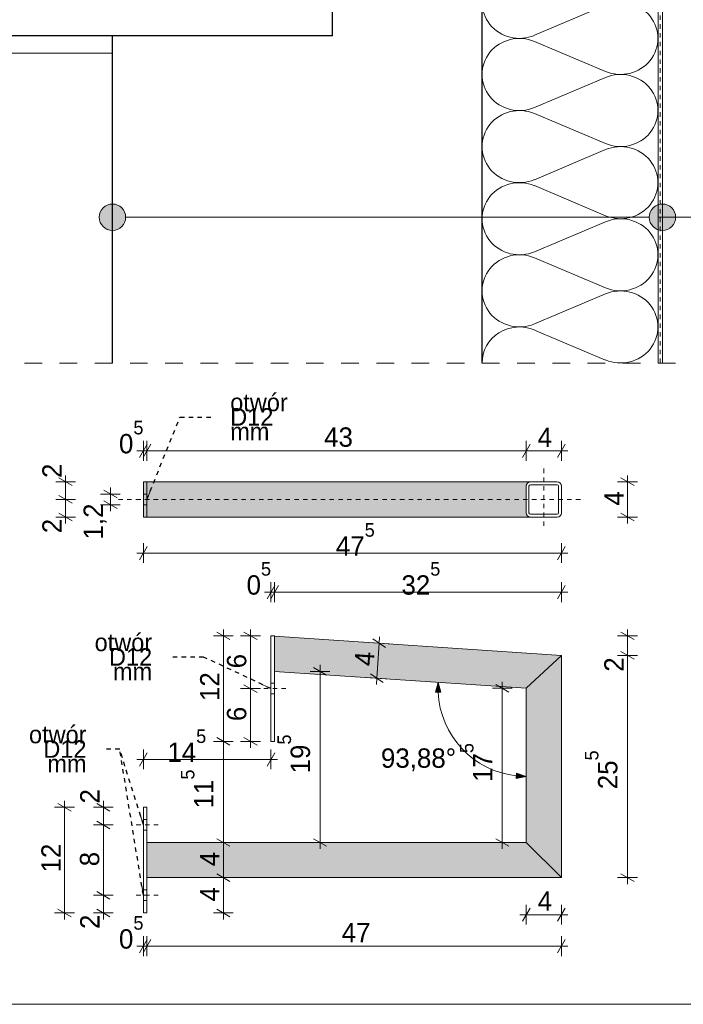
# Model space of a CAD drawing. Extents: x -97824 to -92567, y 98623 to 107276.
# Tile 3 of 31: x -95142 to -94388, y 104381 to 105500. Entities that reach past the tile are written whole.
import ezdxf

# ---------------------------------------------------------------- set-up
doc = ezdxf.new("R2010")
doc.units = 0
doc.header["$MEASUREMENT"] = 0
doc.linetypes.add('Hidden Line', pattern=[10, 5, -5])
doc.linetypes.add('Przerywana', pattern=[40, 20, -20])
for name, color, linetype, lineweight in [('0_Nr_Pióra__21', 7, 'Continuous', 13), ('0_Nr_Pióra__5', 7, 'Continuous', 13), ('A-Opisy_Nr_Pióra__21', 7, 'Continuous', 13), ('Arch opisy_Nr_Pióra__21', 7, 'Continuous', 13), ('ARCH TABELA_Nr_Pióra__21', 7, 'Continuous', 13), ('Arch wykończenie_Nr_Pióra__21', 7, 'Continuous', 13), ('Arch wymiary_Nr_Pióra__21', 7, 'Continuous', 13), ('INWENT.ŚCIANY_Nr_Pióra__1', 7, 'Continuous', 25), ('INWENT.ŚCIANY_Nr_Pióra__21', 7, 'Continuous', 13), ('Istniejące stropy_Nr_Pióra__1', 7, 'Continuous', 25), ('Istniejące stropy_Nr_Pióra__5', 7, 'Continuous', 13)]:
    doc.layers.add(name, color=color, linetype=linetype, lineweight=lineweight)
for name, color, linetype in [('Arch ocieplenie', 7, 'Continuous'), ('Arch opisy', 7, 'Continuous'), ('Arch wymiary', 7, 'Continuous')]:
    doc.layers.add(name, color=color, linetype=linetype)
doc.layers.add('Arch ocieplenie_Nr_Pióra__25', color=7, linetype='Continuous', lineweight=15, true_color=0x40a5ff)
doc.layers.add('arch wypelnienia_Nr_Pióra__29', color=7, linetype='Continuous', lineweight=35, true_color=0x3dad99)
doc.styles.add('GENERATED_STYLE_1', font='txt')
doc.styles.add('GENERATED_STYLE_2', font='txt')
doc.styles.add('GENERATED_STYLE_3', font='txt')
doc.styles.add('GENERATED_STYLE_4', font='txt')
doc.dimstyles.new('GENERATED_STYLE__10', dxfattribs={"dimtxt": 22, "dimasz": 11.014493, "dimexe": 0.18, "dimexo": 40, "dimgap": 0.09, "dimtad": 1, "dimtih": 1, "dimtoh": 1, "dimdec": 0, "dimzin": 0, "dimdsep": 46, "dimtxsty": 'GENERATED_STYLE_3', "dimblk": 'ARROWHEAD_5', "dimblk1": 'ARROWHEAD_5', "dimblk2": 'ARROWHEAD_5', "dimcen": 0.09, "dimclrd": 7, "dimclre": 7, "dimclrt": 7, "dimazin": 0, "dimtfac": 1, "dimtdec": 4, "dimtmove": 0, "dimatfit": 3, "dimfxl": 0, "dimtolj": 1, "dimtzin": 0, "dimarcsym": 0})
doc.dimstyles.new('GENERATED_STYLE__13', dxfattribs={"dimtxt": 0.18, "dimasz": 10.944, "dimexe": 0.18, "dimexo": 0.0625, "dimgap": 0.09, "dimtad": 0, "dimtih": 1, "dimtoh": 1, "dimdec": 4, "dimzin": 0, "dimdsep": 46, "dimcen": 0.09, "dimadec": 0, "dimazin": 0, "dimtfac": 1, "dimtdec": 4, "dimtmove": 0, "dimatfit": 3, "dimldrblk": 'ARROWHEAD_5', "dimfxl": 0, "dimtolj": 1, "dimtzin": 0, "dimarcsym": 0})
doc.dimstyles.new('GENERATED_STYLE__2', dxfattribs={"dimtxt": 22, "dimasz": 11.4, "dimexe": 0.18, "dimexo": 0, "dimgap": 0.09, "dimtad": 1, "dimtih": 1, "dimtoh": 1, "dimdec": 0, "dimlfac": 0.1, "dimzin": 0, "dimdsep": 46, "dimtxsty": 'GENERATED_STYLE_1', "dimblk": 'ARROWHEAD_2', "dimblk1": 'ARROWHEAD_2', "dimblk2": 'ARROWHEAD_2', "dimcen": 0.09, "dimclrd": 7, "dimclre": 7, "dimclrt": 7, "dimazin": 0, "dimtfac": 1, "dimtdec": 4, "dimtmove": 0, "dimatfit": 3, "dimfxl": 0, "dimtolj": 1, "dimtzin": 0, "dimarcsym": 0})
doc.dimstyles.new('GENERATED_STYLE__6', dxfattribs={"dimtxt": 22, "dimasz": 11.4, "dimexe": 0.18, "dimexo": 0, "dimgap": 0.09, "dimtad": 1, "dimdec": 0, "dimlfac": 0.1, "dimzin": 0, "dimdsep": 46, "dimtxsty": 'GENERATED_STYLE_1', "dimblk": 'ARROWHEAD_2', "dimblk1": 'ARROWHEAD_2', "dimblk2": 'ARROWHEAD_2', "dimcen": 0.09, "dimclrd": 7, "dimclre": 7, "dimclrt": 7, "dimazin": 0, "dimtfac": 1, "dimtdec": 4, "dimtmove": 0, "dimatfit": 3, "dimfxl": 0, "dimtolj": 1, "dimtzin": 0, "dimarcsym": 0})
doc.dimstyles.new('GENERATED_STYLE__7', dxfattribs={"dimtxt": 22, "dimasz": 11.4, "dimexe": 0.18, "dimexo": 0, "dimgap": 0.09, "dimtad": 1, "dimtih": 1, "dimtoh": 1, "dimdec": 0, "dimlfac": 0.1, "dimzin": 0, "dimdsep": 46, "dimtxsty": 'GENERATED_STYLE_1', "dimblk": 'ARROWHEAD_2', "dimblk1": 'ARROWHEAD_2', "dimblk2": 'ARROWHEAD_2', "dimcen": 0.09, "dimclrd": 7, "dimclre": 7, "dimclrt": 7, "dimazin": 0, "dimtfac": 1, "dimtdec": 4, "dimtmove": 2, "dimatfit": 3, "dimfxl": 0, "dimtolj": 1, "dimtzin": 0, "dimarcsym": 0})

# ---------------------------------------------------------------- blocks, each defined once
blk = doc.blocks.new('Izolacja cieplna 14_3', base_point=(-94616.8, 105109.9))
at = {"layer": 'Arch ocieplenie_Nr_Pióra__25', "linetype": 'Continuous'}
for p, q in [((-94557.2, 105974.5), (-94476.4, 106008.6)), ((-94476.4, 105933.5), (-94557.2, 105967.6)), ((-94557.2, 105892.5), (-94476.4, 105926.6)), ((-94476.4, 105851.4), (-94557.2, 105885.6)), ((-94557.2, 105810.4), (-94476.4, 105844.6)), ((-94476.4, 105769.4), (-94557.2, 105803.6)), ((-94557.2, 105728.4), (-94476.4, 105762.5)), ((-94476.4, 105687.4), (-94557.2, 105721.5)), ((-94557.2, 105646.4), (-94476.4, 105680.5)), ((-94476.4, 105605.4), (-94557.2, 105639.5)), ((-94557.2, 105564.4), (-94476.4, 105598.5)), ((-94476.4, 105523.4), (-94557.2, 105557.5)), ((-94557.2, 105482.4), (-94476.4, 105516.5)), ((-94476.4, 105441.4), (-94557.2, 105475.5)), ((-94557.2, 105400.4), (-94476.4, 105434.5)), ((-94476.4, 105359.4), (-94557.2, 105393.5)), ((-94557.2, 105318.3), (-94476.4, 105352.5)), ((-94476.4, 105277.3), (-94557.2, 105311.5)), ((-94557.2, 105236.3), (-94476.4, 105270.4)), ((-94476.4, 105195.3), (-94557.2, 105229.4)), ((-94557.2, 105154.3), (-94476.4, 105188.4)), ((-94476.4, 105113.3), (-94557.2, 105147.4))]:
    blk.add_line(p, q, dxfattribs=at)
for centre, start_param, end_param in [((-94459.4, 105971), 1.158003, 5.125183), ((-94574.3, 106012), 0, 1.983589), ((-94574.3, 105930), 4.299595, 8.266774), ((-94459.4, 105889), 1.158003, 5.125183), ((-94574.3, 105848), 4.299595, 8.266774), ((-94459.4, 105807), 1.158003, 5.125183), ((-94574.3, 105766), 4.299595, 8.266774), ((-94459.4, 105725), 1.158003, 5.125183), ((-94574.3, 105684), 4.299595, 8.266774), ((-94459.4, 105643), 1.158003, 5.125183), ((-94574.3, 105602), 4.299595, 8.266774), ((-94459.4, 105560.9), 1.158003, 5.125183), ((-94574.3, 105519.9), 4.299595, 8.266774), ((-94459.4, 105478.9), 1.158003, 5.125183), ((-94574.3, 105437.9), 4.299595, 8.266774), ((-94459.4, 105396.9), 1.158003, 5.125183), ((-94574.3, 105355.9), 4.299595, 8.266774), ((-94459.4, 105314.9), 1.158003, 5.125183), ((-94574.3, 105273.9), 4.299595, 8.266774), ((-94459.4, 105232.9), 1.158003, 5.125183), ((-94574.3, 105191.9), 4.299595, 8.266774), ((-94459.4, 105150.9), 1.158003, 5.125183), ((-94574.3, 105109.9), 4.299596, 6.283185)]:
    blk.add_ellipse(centre, major_axis=(-42.5, 0), ratio=0.964081, start_param=start_param, end_param=end_param, dxfattribs=at)
blk = doc.blocks.new('Linia_3', base_point=(-95036.8, 105275.6))
at = {"layer": 'Arch opisy_Nr_Pióra__21', "linetype": 'Continuous'}
for points in [[(-95021.8, 105275.6), (-95023, 105281.4), (-95026.2, 105286.2), (-95031.1, 105289.5), (-95036.8, 105290.6), (-95042.6, 105289.5), (-95047.5, 105286.2), (-95050.7, 105281.4), (-95051.8, 105275.6), (-95050.7, 105269.9), (-95047.5, 105265), (-95042.6, 105261.8), (-95036.8, 105260.6), (-95031.1, 105261.8), (-95026.2, 105265), (-95023, 105269.9)], [(-94396.8, 105275.6), (-94398, 105281.4), (-94401.2, 105286.2), (-94406.1, 105289.5), (-94411.8, 105290.6), (-94417.6, 105289.5), (-94422.5, 105286.2), (-94425.7, 105281.4), (-94426.8, 105275.6), (-94425.7, 105269.9), (-94422.5, 105265), (-94417.6, 105261.8), (-94411.8, 105260.6), (-94406.1, 105261.8), (-94401.2, 105265), (-94398, 105269.9)]]:
    blk.add_hatch(color=256, dxfattribs=at).paths.add_polyline_path(points, flags=0)
blk.add_line((-95021.8, 105275.6), (-94426.8, 105275.6), dxfattribs=at)
for centre in [(-95036.8, 105275.6), (-94411.8, 105275.6)]:
    blk.add_circle(centre, 15, dxfattribs=at)
blk = doc.blocks.new('Linia_4', base_point=(-94416.8, 105275.6))
at = {"layer": 'Arch opisy_Nr_Pióra__21', "linetype": 'Continuous'}
blk.add_line((-94416.8, 105275.6), (-94166.6, 105275.6), dxfattribs=at)
blk.add_circle((-94116.6, 105275.6), 50, dxfattribs=at)
blk = doc.blocks.new('*D75')
at = {"layer": 'Arch wymiary_Nr_Pióra__21', "linetype": 'Continuous'}
for p, q in [((-95006, 104439.5), (-94997.3, 104454.5)), ((-94993.3, 104454.5), (-95002, 104439.5)), ((-95001.7, 104435.7), (-95001.7, 104458.2)), ((-94997.7, 104435.7), (-94997.7, 104458.2)), ((-95009, 104447), (-95001.7, 104447)), ((-95001.7, 104447), (-94997.7, 104447))]:
    blk.add_line(p, q, dxfattribs=at)
at = {"layer": 'Arch wymiary_Nr_Pióra__21', "char_height": 22, "attachment_point": 7}
for s, insert, style in [('{0\\A1{\\H0.7x;\\S5^  ;}}', (-95029.4, 104443.9), 'GENERATED_STYLE_2'), ('{47}', (-94776.3, 104451.4), 'GENERATED_STYLE_1')]:
    blk.add_mtext(s, dxfattribs=dict(at, insert=insert, style=style))
blk = doc.blocks.new('ARROWHEAD_2')
at = {"color": 0, "linetype": 'Continuous', "lineweight": 0}
for p, q in [((0, 0), (-1, 0)), ((-0.378, -0.655), (0.378, 0.655))]:
    blk.add_line(p, q, dxfattribs=at)
blk = doc.blocks.new('*D76')
at = {"layer": 'Arch wymiary_Nr_Pióra__21', "linetype": 'Continuous'}
for p, q in [((-95006, 104439.5), (-94997.3, 104454.5)), ((-94993.3, 104454.5), (-95002, 104439.5)), ((-94997.7, 104435.7), (-94997.7, 104458.2)), ((-94531, 104439.5), (-94522.3, 104454.5)), ((-94526.7, 104435.7), (-94526.7, 104458.2)), ((-94997.7, 104447), (-94526.7, 104447)), ((-94526.7, 104447), (-94519.3, 104447))]:
    blk.add_line(p, q, dxfattribs=at)
at = {"layer": 'Arch wymiary_Nr_Pióra__21', "char_height": 22, "attachment_point": 7}
for s, insert, style in [('{0\\A1{\\H0.7x;\\S5^  ;}}', (-95029.4, 104443.9), 'GENERATED_STYLE_2'), ('{47}', (-94776.3, 104451.4), 'GENERATED_STYLE_1')]:
    blk.add_mtext(s, dxfattribs=dict(at, insert=insert, style=style))
blk = doc.blocks.new('*D77')
at = {"layer": 'Arch wymiary_Nr_Pióra__21', "linetype": 'Continuous'}
for p, q in [((-95001.7, 104998.8), (-95001.7, 105021.3)), ((-94997.7, 104998.8), (-94997.7, 105021.3)), ((-95009, 105010), (-95001.7, 105010)), ((-95006, 105002.5), (-94997.3, 105017.5)), ((-94993.3, 105017.5), (-95002, 105002.5)), ((-95001.7, 105010), (-94997.7, 105010))]:
    blk.add_line(p, q, dxfattribs=at)
at = {"layer": 'Arch wymiary_Nr_Pióra__21', "char_height": 22, "attachment_point": 7}
for s, insert, style in [('{0\\A1{\\H0.7x;\\S5^  ;}}', (-95029.4, 105006.9), 'GENERATED_STYLE_2'), ('{43}', (-94796.3, 105014.4), 'GENERATED_STYLE_1'), ('{4}', (-94553.7, 105014.4), 'GENERATED_STYLE_1')]:
    blk.add_mtext(s, dxfattribs=dict(at, insert=insert, style=style))
blk = doc.blocks.new('*D78')
at = {"layer": 'Arch wymiary_Nr_Pióra__21', "linetype": 'Continuous'}
for p, q in [((-94997.7, 104998.8), (-94997.7, 105021.3)), ((-94566.7, 104998.8), (-94566.7, 105021.3)), ((-95006, 105002.5), (-94997.3, 105017.5)), ((-94993.3, 105017.5), (-95002, 105002.5)), ((-94997.7, 105010), (-94566.7, 105010)), ((-94562.3, 105017.5), (-94571, 105002.5))]:
    blk.add_line(p, q, dxfattribs=at)
at = {"layer": 'Arch wymiary_Nr_Pióra__21', "char_height": 22, "attachment_point": 7}
for s, insert, style in [('{0\\A1{\\H0.7x;\\S5^  ;}}', (-95029.4, 105006.9), 'GENERATED_STYLE_2'), ('{43}', (-94796.3, 105014.4), 'GENERATED_STYLE_1'), ('{4}', (-94553.7, 105014.4), 'GENERATED_STYLE_1')]:
    blk.add_mtext(s, dxfattribs=dict(at, insert=insert, style=style))
blk = doc.blocks.new('*D79')
at = {"layer": 'Arch wymiary_Nr_Pióra__21', "linetype": 'Continuous'}
for p, q in [((-94566.7, 104998.8), (-94566.7, 105021.3)), ((-94526.7, 104998.8), (-94526.7, 105021.3)), ((-94562.3, 105017.5), (-94571, 105002.5)), ((-94566.7, 105010), (-94526.7, 105010)), ((-94531, 105002.5), (-94522.3, 105017.5)), ((-94526.7, 105010), (-94519.3, 105010))]:
    blk.add_line(p, q, dxfattribs=at)
at = {"layer": 'Arch wymiary_Nr_Pióra__21', "char_height": 22, "attachment_point": 7}
for s, insert, style in [('{0\\A1{\\H0.7x;\\S5^  ;}}', (-95029.4, 105006.9), 'GENERATED_STYLE_2'), ('{43}', (-94796.3, 105014.4), 'GENERATED_STYLE_1'), ('{4}', (-94553.7, 105014.4), 'GENERATED_STYLE_1')]:
    blk.add_mtext(s, dxfattribs=dict(at, insert=insert, style=style))
blk = doc.blocks.new('*D80')
at = {"layer": 'Arch wymiary_Nr_Pióra__21', "linetype": 'Continuous'}
for p, q in [((-94440.3, 104974.8), (-94462.8, 104974.8)), ((-94444, 104970.5), (-94459, 104979.2)), ((-94451.5, 104974.8), (-94451.5, 104982.2)), ((-94451.5, 104934.8), (-94451.5, 104974.8)), ((-94440.3, 104934.8), (-94462.8, 104934.8)), ((-94459, 104939.2), (-94444, 104930.5)), ((-94451.5, 104927.5), (-94451.5, 104934.8))]:
    blk.add_line(p, q, dxfattribs=at)
at = {"layer": 'Arch wymiary_Nr_Pióra__21', "insert": (-94455.9, 104947.8), "char_height": 22, "attachment_point": 7, "rotation": 90, "style": 'GENERATED_STYLE_1'}
blk.add_mtext('{4}', dxfattribs=at)
blk = doc.blocks.new('*D81')
at = {"layer": 'Arch wymiary_Nr_Pióra__21', "linetype": 'Continuous'}
for p, q in [((-94440.3, 104777.5), (-94462.8, 104777.5)), ((-94459, 104781.8), (-94444, 104773.1)), ((-94451.5, 104524.9), (-94451.5, 104777.5)), ((-94459, 104529.2), (-94444, 104520.5)), ((-94440.3, 104524.9), (-94462.8, 104524.9)), ((-94451.5, 104517.5), (-94451.5, 104524.9))]:
    blk.add_line(p, q, dxfattribs=at)
at = {"layer": 'Arch wymiary_Nr_Pióra__21', "char_height": 22, "attachment_point": 7, "rotation": 90}
for s, insert, style in [('{2}', (-94455.9, 104759), 'GENERATED_STYLE_1'), ('{25\\A1{\\H0.7x;\\S5^  ;}}', (-94462.7, 104625.4), 'GENERATED_STYLE_2')]:
    blk.add_mtext(s, dxfattribs=dict(at, insert=insert, style=style))
blk = doc.blocks.new('*D82')
at = {"layer": 'Arch wymiary_Nr_Pióra__21', "linetype": 'Continuous'}
for p, q in [((-94451.5, 104799.8), (-94451.5, 104807.1)), ((-94440.3, 104799.8), (-94462.8, 104799.8)), ((-94444, 104795.5), (-94459, 104804.1)), ((-94451.5, 104777.5), (-94451.5, 104799.8)), ((-94440.3, 104777.5), (-94462.8, 104777.5)), ((-94459, 104781.8), (-94444, 104773.1))]:
    blk.add_line(p, q, dxfattribs=at)
at = {"layer": 'Arch wymiary_Nr_Pióra__21', "char_height": 22, "attachment_point": 7, "rotation": 90}
for s, insert, style in [('{2}', (-94455.9, 104759), 'GENERATED_STYLE_1'), ('{25\\A1{\\H0.7x;\\S5^  ;}}', (-94462.7, 104625.4), 'GENERATED_STYLE_2')]:
    blk.add_mtext(s, dxfattribs=dict(at, insert=insert, style=style))
blk = doc.blocks.new('*D83')
at = {"layer": 'Arch wymiary_Nr_Pióra__21', "linetype": 'Continuous'}
for p, q in [((-94918.3, 104529.2), (-94903.3, 104520.5)), ((-94899.6, 104524.9), (-94922.1, 104524.9)), ((-94910.8, 104484.9), (-94910.8, 104524.9)), ((-94899.6, 104484.9), (-94922.1, 104484.9)), ((-94918.3, 104489.2), (-94903.3, 104480.5)), ((-94910.8, 104477.5), (-94910.8, 104484.9))]:
    blk.add_line(p, q, dxfattribs=at)
at = {"layer": 'Arch wymiary_Nr_Pióra__21', "char_height": 22, "attachment_point": 7, "rotation": 90}
for s, insert, style in [('{12}', (-94915.2, 104725.7), 'GENERATED_STYLE_1'), ('{11\\A1{\\H0.7x;\\S5^  ;}}', (-94922.1, 104603.6), 'GENERATED_STYLE_2'), ('{4}', (-94915.2, 104537.8), 'GENERATED_STYLE_1'), ('{4}', (-94915.2, 104497.8), 'GENERATED_STYLE_1')]:
    blk.add_mtext(s, dxfattribs=dict(at, insert=insert, style=style))
blk = doc.blocks.new('*D84')
at = {"layer": 'Arch wymiary_Nr_Pióra__21', "linetype": 'Continuous'}
for p, q in [((-94899.6, 104564.9), (-94922.1, 104564.9)), ((-94918.3, 104569.2), (-94903.3, 104560.5)), ((-94910.8, 104524.9), (-94910.8, 104564.9)), ((-94918.3, 104529.2), (-94903.3, 104520.5)), ((-94899.6, 104524.9), (-94922.1, 104524.9))]:
    blk.add_line(p, q, dxfattribs=at)
at = {"layer": 'Arch wymiary_Nr_Pióra__21', "char_height": 22, "attachment_point": 7, "rotation": 90}
for s, insert, style in [('{12}', (-94915.2, 104725.7), 'GENERATED_STYLE_1'), ('{11\\A1{\\H0.7x;\\S5^  ;}}', (-94922.1, 104603.6), 'GENERATED_STYLE_2'), ('{4}', (-94915.2, 104537.8), 'GENERATED_STYLE_1'), ('{4}', (-94915.2, 104497.8), 'GENERATED_STYLE_1')]:
    blk.add_mtext(s, dxfattribs=dict(at, insert=insert, style=style))
blk = doc.blocks.new('*D85')
at = {"layer": 'Arch wymiary_Nr_Pióra__21', "linetype": 'Continuous'}
for p, q in [((-94918.3, 104684.1), (-94903.3, 104675.5)), ((-94899.6, 104679.8), (-94922.1, 104679.8)), ((-94910.8, 104564.9), (-94910.8, 104679.8)), ((-94899.6, 104564.9), (-94922.1, 104564.9)), ((-94918.3, 104569.2), (-94903.3, 104560.5))]:
    blk.add_line(p, q, dxfattribs=at)
at = {"layer": 'Arch wymiary_Nr_Pióra__21', "char_height": 22, "attachment_point": 7, "rotation": 90}
for s, insert, style in [('{12}', (-94915.2, 104725.7), 'GENERATED_STYLE_1'), ('{11\\A1{\\H0.7x;\\S5^  ;}}', (-94922.1, 104603.6), 'GENERATED_STYLE_2'), ('{4}', (-94915.2, 104537.8), 'GENERATED_STYLE_1'), ('{4}', (-94915.2, 104497.8), 'GENERATED_STYLE_1')]:
    blk.add_mtext(s, dxfattribs=dict(at, insert=insert, style=style))
blk = doc.blocks.new('*D86')
at = {"layer": 'Arch wymiary_Nr_Pióra__21', "linetype": 'Continuous'}
for p, q in [((-94910.8, 104799.8), (-94910.8, 104807.1)), ((-94899.6, 104799.8), (-94922.1, 104799.8)), ((-94903.3, 104795.5), (-94918.3, 104804.1)), ((-94910.8, 104679.8), (-94910.8, 104799.8)), ((-94918.3, 104684.1), (-94903.3, 104675.5)), ((-94899.6, 104679.8), (-94922.1, 104679.8))]:
    blk.add_line(p, q, dxfattribs=at)
at = {"layer": 'Arch wymiary_Nr_Pióra__21', "char_height": 22, "attachment_point": 7, "rotation": 90}
for s, insert, style in [('{12}', (-94915.2, 104725.7), 'GENERATED_STYLE_1'), ('{11\\A1{\\H0.7x;\\S5^  ;}}', (-94922.1, 104603.6), 'GENERATED_STYLE_2'), ('{4}', (-94915.2, 104537.8), 'GENERATED_STYLE_1'), ('{4}', (-94915.2, 104497.8), 'GENERATED_STYLE_1')]:
    blk.add_mtext(s, dxfattribs=dict(at, insert=insert, style=style))
blk = doc.blocks.new('*D87')
at = {"layer": 'Arch wymiary_Nr_Pióra__21', "linetype": 'Continuous'}
for p, q in [((-94997.3, 104666.8), (-95006, 104651.8)), ((-95001.7, 104648.1), (-95001.7, 104670.6)), ((-94861, 104651.8), (-94852.3, 104666.8)), ((-94856.7, 104648.1), (-94856.7, 104670.6)), ((-95009, 104659.3), (-95001.7, 104659.3)), ((-95001.7, 104659.3), (-94856.7, 104659.3)), ((-94856.7, 104659.3), (-94849.3, 104659.3))]:
    blk.add_line(p, q, dxfattribs=at)
at = {"layer": 'Arch wymiary_Nr_Pióra__21', "insert": (-94974.4, 104656.4), "char_height": 22, "attachment_point": 7, "style": 'GENERATED_STYLE_2'}
blk.add_mtext('{14\\A1{\\H0.7x;\\S5^  ;}}', dxfattribs=at)
blk = doc.blocks.new('*D88')
at = {"layer": 'Arch wymiary_Nr_Pióra__21', "linetype": 'Continuous'}
for p, q in [((-95080, 104604.9), (-95102.5, 104604.9)), ((-95083.7, 104600.5), (-95098.7, 104609.2)), ((-95091.2, 104604.9), (-95091.2, 104612.2)), ((-95091.2, 104484.9), (-95091.2, 104604.9)), ((-95080, 104484.9), (-95102.5, 104484.9)), ((-95098.7, 104489.2), (-95083.7, 104480.5)), ((-95091.2, 104477.5), (-95091.2, 104484.9))]:
    blk.add_line(p, q, dxfattribs=at)
at = {"layer": 'Arch wymiary_Nr_Pióra__21', "insert": (-95095.6, 104530.8), "char_height": 22, "attachment_point": 7, "rotation": 90, "style": 'GENERATED_STYLE_1'}
blk.add_mtext('{12}', dxfattribs=at)
blk = doc.blocks.new('*D89')
at = {"layer": 'Arch wymiary_Nr_Pióra__21', "linetype": 'Continuous'}
for p, q in [((-95035.9, 104504.9), (-95058.4, 104504.9)), ((-95054.6, 104509.2), (-95039.6, 104500.5)), ((-95047.1, 104484.9), (-95047.1, 104504.9)), ((-95035.9, 104484.9), (-95058.4, 104484.9)), ((-95054.6, 104489.2), (-95039.6, 104480.5)), ((-95047.1, 104477.5), (-95047.1, 104484.9))]:
    blk.add_line(p, q, dxfattribs=at)
at = {"layer": 'Arch wymiary_Nr_Pióra__21', "char_height": 22, "attachment_point": 7, "rotation": 90, "style": 'GENERATED_STYLE_1'}
for s, insert in [('{2}', (-95051.5, 104609.2)), ('{8}', (-95051.5, 104537.8)), ('{2}', (-95051.5, 104466.5))]:
    blk.add_mtext(s, dxfattribs=dict(at, insert=insert))
blk = doc.blocks.new('*D90')
at = {"layer": 'Arch wymiary_Nr_Pióra__21', "linetype": 'Continuous'}
for p, q in [((-95035.9, 104584.9), (-95058.4, 104584.9)), ((-95054.6, 104589.2), (-95039.6, 104580.5)), ((-95047.1, 104504.9), (-95047.1, 104584.9)), ((-95035.9, 104504.9), (-95058.4, 104504.9)), ((-95054.6, 104509.2), (-95039.6, 104500.5))]:
    blk.add_line(p, q, dxfattribs=at)
at = {"layer": 'Arch wymiary_Nr_Pióra__21', "char_height": 22, "attachment_point": 7, "rotation": 90, "style": 'GENERATED_STYLE_1'}
for s, insert in [('{2}', (-95051.5, 104609.2)), ('{8}', (-95051.5, 104537.8)), ('{2}', (-95051.5, 104466.5))]:
    blk.add_mtext(s, dxfattribs=dict(at, insert=insert))
blk = doc.blocks.new('*D91')
at = {"layer": 'Arch wymiary_Nr_Pióra__21', "linetype": 'Continuous'}
for p, q in [((-95035.9, 104604.9), (-95058.4, 104604.9)), ((-95039.6, 104600.5), (-95054.6, 104609.2)), ((-95047.1, 104604.9), (-95047.1, 104612.2)), ((-95047.1, 104584.9), (-95047.1, 104604.9)), ((-95035.9, 104584.9), (-95058.4, 104584.9)), ((-95054.6, 104589.2), (-95039.6, 104580.5))]:
    blk.add_line(p, q, dxfattribs=at)
at = {"layer": 'Arch wymiary_Nr_Pióra__21', "char_height": 22, "attachment_point": 7, "rotation": 90, "style": 'GENERATED_STYLE_1'}
for s, insert in [('{2}', (-95051.5, 104609.2)), ('{8}', (-95051.5, 104537.8)), ('{2}', (-95051.5, 104466.5))]:
    blk.add_mtext(s, dxfattribs=dict(at, insert=insert))
blk = doc.blocks.new('*D92')
at = {"layer": 'Arch wymiary_Nr_Pióra__21', "linetype": 'Continuous'}
for p, q in [((-94868.7, 104739.8), (-94891.2, 104739.8)), ((-94887.5, 104744.1), (-94872.5, 104735.5)), ((-94880, 104679.8), (-94880, 104739.8)), ((-94887.5, 104684.1), (-94872.5, 104675.5)), ((-94868.7, 104679.8), (-94891.2, 104679.8)), ((-94880, 104672.5), (-94880, 104679.8))]:
    blk.add_line(p, q, dxfattribs=at)
at = {"layer": 'Arch wymiary_Nr_Pióra__21', "char_height": 22, "attachment_point": 7, "rotation": 90, "style": 'GENERATED_STYLE_1'}
for insert in [(-94884.4, 104762.8), (-94884.4, 104702.8)]:
    blk.add_mtext('{6}', dxfattribs=dict(at, insert=insert))
blk = doc.blocks.new('*D93')
at = {"layer": 'Arch wymiary_Nr_Pióra__21', "linetype": 'Continuous'}
for p, q in [((-94880, 104799.8), (-94880, 104807.1)), ((-94868.7, 104799.8), (-94891.2, 104799.8)), ((-94872.5, 104795.5), (-94887.5, 104804.1)), ((-94880, 104739.8), (-94880, 104799.8)), ((-94868.7, 104739.8), (-94891.2, 104739.8)), ((-94887.5, 104744.1), (-94872.5, 104735.5))]:
    blk.add_line(p, q, dxfattribs=at)
at = {"layer": 'Arch wymiary_Nr_Pióra__21', "char_height": 22, "attachment_point": 7, "rotation": 90, "style": 'GENERATED_STYLE_1'}
for insert in [(-94884.4, 104762.8), (-94884.4, 104702.8)]:
    blk.add_mtext('{6}', dxfattribs=dict(at, insert=insert))
blk = doc.blocks.new('*D94')
at = {"layer": 'Arch wymiary_Nr_Pióra__21', "linetype": 'Continuous'}
for p, q in [((-94582.5, 104740.1), (-94605, 104740.1)), ((-94586.3, 104735.7), (-94601.3, 104744.4)), ((-94593.8, 104740.1), (-94593.8, 104747.4)), ((-94593.8, 104564.9), (-94593.8, 104740.1)), ((-94582.5, 104564.9), (-94605, 104564.9)), ((-94601.3, 104569.2), (-94586.3, 104560.5)), ((-94593.8, 104557.5), (-94593.8, 104564.9))]:
    blk.add_line(p, q, dxfattribs=at)
at = {"layer": 'Arch wymiary_Nr_Pióra__21', "insert": (-94605, 104633.7), "char_height": 22, "attachment_point": 7, "rotation": 90, "style": 'GENERATED_STYLE_2'}
blk.add_mtext('{17\\A1{\\H0.7x;\\S5^  ;}}', dxfattribs=at)
blk = doc.blocks.new('*D95')
at = {"layer": 'Arch wymiary_Nr_Pióra__21', "linetype": 'Continuous'}
for p, q in [((-94793.4, 104755.1), (-94808.4, 104763.8)), ((-94800.9, 104759.4), (-94800.9, 104766.8)), ((-94789.6, 104759.4), (-94812.1, 104759.4)), ((-94800.9, 104564.9), (-94800.9, 104759.4)), ((-94789.6, 104564.9), (-94812.1, 104564.9)), ((-94808.4, 104569.2), (-94793.4, 104560.5)), ((-94800.9, 104557.5), (-94800.9, 104564.9))]:
    blk.add_line(p, q, dxfattribs=at)
at = {"layer": 'Arch wymiary_Nr_Pióra__21', "insert": (-94812, 104643.4), "char_height": 22, "attachment_point": 7, "rotation": 90, "style": 'GENERATED_STYLE_2'}
blk.add_mtext('{19\\A1{\\H0.7x;\\S5^  ;}}', dxfattribs=at)
blk = doc.blocks.new('*D96')
at = {"layer": 'Arch wymiary_Nr_Pióra__21', "linetype": 'Continuous'}
for p, q in [((-94566.7, 104471.6), (-94566.7, 104494.1)), ((-94526.7, 104471.6), (-94526.7, 104494.1)), ((-94574, 104482.8), (-94566.7, 104482.8)), ((-94562.3, 104490.3), (-94571, 104475.3)), ((-94566.7, 104482.8), (-94526.7, 104482.8)), ((-94531, 104475.3), (-94522.3, 104490.3)), ((-94526.7, 104482.8), (-94519.3, 104482.8))]:
    blk.add_line(p, q, dxfattribs=at)
at = {"layer": 'Arch wymiary_Nr_Pióra__21', "insert": (-94553.7, 104487.2), "char_height": 22, "attachment_point": 7, "style": 'GENERATED_STYLE_1'}
blk.add_mtext('{4}', dxfattribs=at)
blk = doc.blocks.new('*D97')
at = {"layer": 'Arch wymiary_Nr_Pióra__21', "linetype": 'Continuous'}
for p, q in [((-94726.5, 104786.7), (-94740.9, 104796.3)), ((-94733.7, 104791.5), (-94733.2, 104798.8)), ((-94722.5, 104790.7), (-94744.9, 104792.2)), ((-94736.4, 104751.6), (-94733.7, 104791.5)), ((-94725.2, 104750.8), (-94747.7, 104752.3)), ((-94743.6, 104756.4), (-94729.2, 104746.7)), ((-94736.9, 104744.3), (-94736.4, 104751.6))]:
    blk.add_line(p, q, dxfattribs=at)
at = {"layer": 'Arch wymiary_Nr_Pióra__21', "insert": (-94739.9, 104764.8), "char_height": 22, "attachment_point": 7, "rotation": 86.1246, "style": 'GENERATED_STYLE_1'}
blk.add_mtext('{4}', dxfattribs=at)
blk = doc.blocks.new('*D98')
at = {"layer": 'Arch wymiary_Nr_Pióra__21', "linetype": 'Continuous'}
for p, q in [((-94861, 104841.9), (-94852.3, 104856.9)), ((-94848.3, 104856.9), (-94857, 104841.9)), ((-94856.7, 104838.1), (-94856.7, 104860.6)), ((-94852.7, 104838.1), (-94852.7, 104860.6)), ((-94864, 104849.4), (-94856.7, 104849.4)), ((-94856.7, 104849.4), (-94852.7, 104849.4))]:
    blk.add_line(p, q, dxfattribs=at)
at = {"layer": 'Arch wymiary_Nr_Pióra__21', "char_height": 22, "attachment_point": 7, "style": 'GENERATED_STYLE_2'}
for s, insert in [('{0\\A1{\\H0.7x;\\S5^  ;}}', (-94884.4, 104846.3)), ('{32\\A1{\\H0.7x;\\S5^  ;}}', (-94708.4, 104846.3))]:
    blk.add_mtext(s, dxfattribs=dict(at, insert=insert))
blk = doc.blocks.new('*D99')
at = {"layer": 'Arch wymiary_Nr_Pióra__21', "linetype": 'Continuous'}
for p, q in [((-94861, 104841.9), (-94852.3, 104856.9)), ((-94848.3, 104856.9), (-94857, 104841.9)), ((-94852.7, 104838.1), (-94852.7, 104860.6)), ((-94531, 104841.9), (-94522.3, 104856.9)), ((-94526.7, 104838.1), (-94526.7, 104860.6)), ((-94852.7, 104849.4), (-94526.7, 104849.4)), ((-94526.7, 104849.4), (-94519.3, 104849.4))]:
    blk.add_line(p, q, dxfattribs=at)
at = {"layer": 'Arch wymiary_Nr_Pióra__21', "char_height": 22, "attachment_point": 7, "style": 'GENERATED_STYLE_2'}
for s, insert in [('{0\\A1{\\H0.7x;\\S5^  ;}}', (-94884.4, 104846.3)), ('{32\\A1{\\H0.7x;\\S5^  ;}}', (-94708.4, 104846.3))]:
    blk.add_mtext(s, dxfattribs=dict(at, insert=insert))
blk = doc.blocks.new('*D100')
at = {"layer": 'Arch wymiary_Nr_Pióra__21', "linetype": 'Continuous'}
for p, q in [((-94997.3, 104901.3), (-95006, 104886.3)), ((-95001.7, 104882.6), (-95001.7, 104905.1)), ((-94531, 104886.3), (-94522.3, 104901.3)), ((-94526.7, 104882.6), (-94526.7, 104905.1)), ((-95009, 104893.8), (-95001.7, 104893.8)), ((-95001.7, 104893.8), (-94526.7, 104893.8)), ((-94526.7, 104893.8), (-94519.3, 104893.8))]:
    blk.add_line(p, q, dxfattribs=at)
at = {"layer": 'Arch wymiary_Nr_Pióra__21', "insert": (-94782.9, 104890.9), "char_height": 22, "attachment_point": 7, "style": 'GENERATED_STYLE_2'}
blk.add_mtext('{47\\A1{\\H0.7x;\\S5^  ;}}', dxfattribs=at)
blk = doc.blocks.new('*D113')
at = {"layer": 'Arch wymiary_Nr_Pióra__21', "linetype": 'Continuous'}
for p, q in [((-95031.6, 104956.5), (-95046.6, 104965.2)), ((-95039.1, 104960.8), (-95039.1, 104968.2)), ((-95027.9, 104960.8), (-95050.4, 104960.8)), ((-95046.6, 104953.2), (-95031.6, 104944.5)), ((-95039.1, 104948.8), (-95039.1, 104960.8)), ((-95027.9, 104948.8), (-95050.4, 104948.8)), ((-95039.1, 104941.5), (-95039.1, 104948.8))]:
    blk.add_line(p, q, dxfattribs=at)
at = {"layer": 'Arch wymiary_Nr_Pióra__21', "insert": (-95043.5, 104909.3), "char_height": 22, "attachment_point": 7, "rotation": 90, "style": 'GENERATED_STYLE_1'}
blk.add_mtext('{1,2}', dxfattribs=at)
blk = doc.blocks.new('*D114')
at = {"layer": 'Arch wymiary_Nr_Pióra__21', "linetype": 'Continuous'}
for p, q in [((-95078.8, 104954.8), (-95101.3, 104954.8)), ((-95097.6, 104959.2), (-95082.6, 104950.5)), ((-95090.1, 104934.8), (-95090.1, 104954.8)), ((-95078.8, 104934.8), (-95101.3, 104934.8)), ((-95097.6, 104939.2), (-95082.6, 104930.5)), ((-95090.1, 104927.5), (-95090.1, 104934.8))]:
    blk.add_line(p, q, dxfattribs=at)
at = {"layer": 'Arch wymiary_Nr_Pióra__21', "char_height": 22, "attachment_point": 7, "rotation": 90, "style": 'GENERATED_STYLE_1'}
for insert in [(-95094.5, 104979.2), (-95094.5, 104916.4)]:
    blk.add_mtext('{2}', dxfattribs=dict(at, insert=insert))
blk = doc.blocks.new('*D115')
at = {"layer": 'Arch wymiary_Nr_Pióra__21', "linetype": 'Continuous'}
for p, q in [((-95078.8, 104974.8), (-95101.3, 104974.8)), ((-95082.6, 104970.5), (-95097.6, 104979.2)), ((-95090.1, 104974.8), (-95090.1, 104982.2)), ((-95090.1, 104954.8), (-95090.1, 104974.8)), ((-95078.8, 104954.8), (-95101.3, 104954.8)), ((-95097.6, 104959.2), (-95082.6, 104950.5))]:
    blk.add_line(p, q, dxfattribs=at)
at = {"layer": 'Arch wymiary_Nr_Pióra__21', "char_height": 22, "attachment_point": 7, "rotation": 90, "style": 'GENERATED_STYLE_1'}
for insert in [(-95094.5, 104979.2), (-95094.5, 104916.4)]:
    blk.add_mtext('{2}', dxfattribs=dict(at, insert=insert))
blk = doc.blocks.new('*D135')
at = {"layer": '0_Nr_Pióra__5', "linetype": 'Continuous'}
for points in [[(-94666.6, 104746.8), (-94663.7, 104735.6), (-94669.7, 104735.7)], [(-94566.7, 104640), (-94578, 104637.6), (-94577.7, 104643.6)]]:
    blk.add_hatch(color=256, dxfattribs=at).paths.add_polyline_path(points, flags=0)
for p, q in [((-94666.6, 104746.8), (-94669.7, 104735.7)), ((-94666.6, 104746.8), (-94663.7, 104735.6)), ((-94663.7, 104735.6), (-94669.7, 104735.7)), ((-94578, 104637.6), (-94577.7, 104643.6)), ((-94566.7, 104640), (-94578, 104637.6)), ((-94566.7, 104640), (-94577.7, 104643.6))]:
    blk.add_line(p, q, dxfattribs=at)
blk.add_arc((-94566.7, 104740.1), 100.1, 182.5352, 263.5894, dxfattribs=at)
at = {"layer": '0_Nr_Pióra__21', "insert": (-94731.7, 104645.7), "char_height": 22, "attachment_point": 7, "style": 'GENERATED_STYLE_3'}
blk.add_mtext('{93,88°}', dxfattribs=at)
blk = doc.blocks.new('ARROWHEAD_5')
at = {"color": 0, "linetype": 'Continuous', "lineweight": 0}
blk.add_line((0, 0), (-1, 0), dxfattribs=at)
blk.add_solid([(-1, 0.2679), (0, 0), (-1, -0.2679), (-1, 0.2679)], dxfattribs=at)

msp = doc.modelspace()

# ---------------------------------------------------------------- hatches: boundary and pattern name
at = {"layer": 'arch wypelnienia_Nr_Pióra__29', "linetype": 'Continuous', "lineweight": 0, "true_color": 0x0f2b26}
for points in [[(-95001.7, 104974.8), (-95001.7, 104934.8), (-94582.7, 104934.8), (-94561.9, 104934.8, -0.414214), (-94566.7, 104939.6), (-94566.7, 104954.8), (-94566.7, 104970, -0.414214), (-94561.9, 104974.8), (-94582.7, 104974.8)], [(-94526.7, 104777.5), (-94852.7, 104799.5), (-94852.7, 104759.4), (-94566.7, 104740.1)], [(-94526.7, 104777.5), (-94566.7, 104740.1), (-94566.7, 104564.9), (-94526.7, 104524.9)], [(-94997.7, 104564.9), (-94997.7, 104524.9), (-94526.7, 104524.9), (-94566.7, 104564.9)]]:
    msp.add_hatch(color=118, dxfattribs=at).paths.add_polyline_path(points, flags=0)

# ---------------------------------------------------------------- linework, layer by layer
at = {"layer": 'ARCH TABELA_Nr_Pióra__21', "linetype": 'Continuous'}
msp.add_line((-92566.8, 104380.9), (-96641.8, 104380.9), dxfattribs=at)
at = {"layer": 'Arch wykończenie_Nr_Pióra__21', "linetype": 'Continuous'}
for p, q in [((-94411.8, 105109.9), (-94411.8, 106047)), ((-94416.8, 105109.9), (-94416.8, 105947)), ((-95001.7, 104974.8), (-94997.7, 104974.8)), ((-95001.7, 104974.8), (-95001.7, 104934.8)), ((-94997.7, 104934.8), (-94997.7, 104974.8)), ((-94561.9, 104974.8), (-94997.7, 104974.8)), ((-94531.5, 104974.8), (-94561.9, 104974.8)), ((-94566.7, 104939.6), (-94566.7, 104970)), ((-94563.5, 104939.6), (-94563.5, 104970)), ((-94531.5, 104971.6), (-94561.9, 104971.6)), ((-94529.9, 104939.6), (-94529.9, 104970)), ((-94526.7, 104939.6), (-94526.7, 104970)), ((-95001.7, 104960.8), (-94997.7, 104960.8)), ((-95001.7, 104948.8), (-94997.7, 104948.8)), ((-95001.7, 104934.8), (-94997.7, 104934.8)), ((-94561.9, 104934.8), (-94997.7, 104934.8)), ((-94531.5, 104938), (-94561.9, 104938)), ((-94531.5, 104934.8), (-94561.9, 104934.8)), ((-94856.7, 104799.8), (-94852.7, 104799.8)), ((-94856.7, 104799.8), (-94856.7, 104679.8)), ((-94852.7, 104679.8), (-94852.7, 104799.8)), ((-94852.7, 104799.5), (-94526.7, 104777.5)), ((-94566.7, 104740.1), (-94526.7, 104777.5)), ((-94526.7, 104524.9), (-94526.7, 104777.5)), ((-94852.7, 104759.4), (-94566.7, 104740.1)), ((-94856.7, 104745.8), (-94852.7, 104745.8)), ((-94566.7, 104564.9), (-94566.7, 104740.1)), ((-94856.7, 104733.8), (-94852.7, 104733.8)), ((-94856.7, 104679.8), (-94852.7, 104679.8)), ((-95001.7, 104604.9), (-94997.7, 104604.9)), ((-95001.7, 104604.9), (-95001.7, 104484.9)), ((-94997.7, 104484.9), (-94997.7, 104604.9)), ((-95001.7, 104590.9), (-94997.7, 104590.9)), ((-95001.7, 104578.9), (-94997.7, 104578.9)), ((-94566.7, 104564.9), (-94997.7, 104564.9)), ((-94566.7, 104564.9), (-94526.7, 104524.9)), ((-94526.7, 104524.9), (-94997.7, 104524.9)), ((-95001.7, 104510.9), (-94997.7, 104510.9)), ((-95001.7, 104504.9), (-94997.7, 104504.9)), ((-95001.7, 104498.9), (-94997.7, 104498.9)), ((-95001.7, 104484.9), (-94997.7, 104484.9))]:
    msp.add_line(p, q, dxfattribs=at)
at = {"layer": 'Arch wykończenie_Nr_Pióra__21', "linetype": 'Hidden Line'}
for p, q in [((-94546.7, 104989.8), (-94546.7, 104919.8)), ((-94505.1, 104954.8), (-95033.9, 104954.8)), ((-94984.7, 104954.8), (-95014.7, 104954.8)), ((-94839.7, 104739.8), (-94869.7, 104739.8)), ((-94984.7, 104584.9), (-95014.7, 104584.9)), ((-94984.7, 104504.9), (-95014.7, 104504.9))]:
    msp.add_line(p, q, dxfattribs=at)
at = {"layer": 'Arch wykończenie_Nr_Pióra__21', "linetype": 'Continuous'}
for centre, radius, start, end in [((-94561.9, 104970), 4.8, 90, 180), ((-94531.5, 104970), 4.8, 0, 90), ((-94561.9, 104970), 1.6, 90, 180), ((-94531.5, 104970), 1.6, 0, 90), ((-94561.9, 104939.6), 4.8, 180, 270), ((-94561.9, 104939.6), 1.6, 180, 270), ((-94531.5, 104939.6), 1.6, 270, 0), ((-94531.5, 104939.6), 4.8, 270, 0)]:
    msp.add_arc(centre, radius, start, end, dxfattribs=at)
at = {"layer": 'INWENT.ŚCIANY_Nr_Pióra__1', "linetype": 'Continuous'}
for p, q in [((-94616.8, 105109.9), (-94616.8, 106032)), ((-95036.8, 105109.9), (-95036.8, 105482))]:
    msp.add_line(p, q, dxfattribs=at)
at = {"layer": 'INWENT.ŚCIANY_Nr_Pióra__21', "linetype": 'Hidden Line'}
msp.add_line((-94414.3, 105109.9), (-94414.3, 106047), dxfattribs=at)
at = {"layer": 'INWENT.ŚCIANY_Nr_Pióra__21', "linetype": 'Przerywana'}
msp.add_line((-94316.8, 105109.9), (-95149.4, 105109.9), dxfattribs=at)
at = {"layer": 'Istniejące stropy_Nr_Pióra__1', "linetype": 'Continuous'}
for q in [(-94786.8, 105722), (-96641.8, 105482)]:
    msp.add_line((-94786.8, 105482), q, dxfattribs=at)
at = {"layer": 'Istniejące stropy_Nr_Pióra__5', "linetype": 'Continuous'}
msp.add_line((-95036.8, 105462), (-96641.8, 105462), dxfattribs=at)

# ---------------------------------------------------------------- block references
at = {"layer": 'Arch ocieplenie', "color": 104, "linetype": 'Continuous', "lineweight": 20, "true_color": 0x029e21}
msp.add_blockref('Izolacja cieplna 14_3', (-94616.8, 105109.9), dxfattribs=at)
at = {"layer": 'Arch opisy', "linetype": 'Continuous'}
for name, p in [('Linia_4', (-94416.8, 105275.6)), ('Linia_3', (-95036.8, 105275.6))]:
    msp.add_blockref(name, p, dxfattribs=at)

# ---------------------------------------------------------------- texts
at = {"layer": 'A-Opisy_Nr_Pióra__21', "linetype": 'Continuous', "char_height": 20, "width": 87.153, "line_spacing_factor": 0.496466, "style": 'GENERATED_STYLE_4'}
for insert, attachment_point in [((-94903, 105048.6), 4), ((-94991.7, 104775.8), 6), ((-95066.3, 104671.1), 6), ((-95066.3, 104671.1), 6)]:
    msp.add_mtext('{otwór\\PD12 mm}', dxfattribs=dict(at, insert=insert, attachment_point=attachment_point))

# ---------------------------------------------------------------- dimensions: what is measured, and where the dimension line sits
at = {"linetype": 'Continuous'}
dim = msp.add_angular_dim_3p(base=(-94639.8222, 104671.7113), center=(-94566.674, 104740.0719), p1=(-94852.674, 104759.4461), p2=(-94566.674, 104564.8661), dimstyle='GENERATED_STYLE__10', dxfattribs=at)
dim.commit()
dim.dimension.update_dxf_attribs({"geometry": '*D135', "text_midpoint": (-94688.0312, 104656.6899), "dimtype": 165})
at = {"layer": 'Arch wymiary', "linetype": 'Continuous'}
for base, p1, p2, dimstyle, picture, middle in [((-95001.7, 105010), (-95001.7, 104974.8), (-94997.7, 104974.8), 'GENERATED_STYLE__2', '*D77', (-94999, 105025.4)), ((-95001.7, 105010), (-94997.7, 104974.8), (-94566.7, 104960.7), 'GENERATED_STYLE__2', '*D78', (-94779.6, 105025.4)), ((-95001.7, 105010), (-94566.7, 104960.7), (-94526.7, 104964.3), 'GENERATED_STYLE__2', '*D79', (-94545.4, 105025.4)), ((-95001.6759, 104893.832), (-95001.6759, 104484.8661), (-94526.674, 104524.8661), 'GENERATED_STYLE__2', '*D100', (-94744.1813, 104909.232)), ((-94856.7, 104849.4), (-94856.7, 104799.8), (-94852.7, 104799.8), 'GENERATED_STYLE__2', '*D98', (-94854, 104864.8)), ((-94856.7, 104849.4), (-94852.7, 104799.8), (-94526.7, 104777.5), 'GENERATED_STYLE__2', '*D99', (-94669.7, 104864.8)), ((-95001.6759, 104659.3276), (-95001.6759, 104567.5641), (-94856.674, 104642.5068), 'GENERATED_STYLE__7', '*D87', (-94935.6651, 104674.7276)), ((-94566.7, 104482.8), (-94566.7, 104564.9), (-94526.7, 104524.9), 'GENERATED_STYLE__2', '*D96', (-94545.4, 104498.2)), ((-95001.7, 104447), (-94997.7, 104484.9), (-94526.7, 104524.9), 'GENERATED_STYLE__2', '*D76', (-94759.6, 104462.4)), ((-95001.7, 104447), (-95001.7, 104484.9), (-94997.7, 104484.9), 'GENERATED_STYLE__2', '*D75', (-94999, 104462.4))]:
    dim = msp.add_linear_dim(base=base, p1=p1, p2=p2, dimstyle=dimstyle, dxfattribs=at)
    dim.commit()
    dim.dimension.update_dxf_attribs({"geometry": picture, "text_midpoint": middle})
for base, p1, p2, angle, picture, middle in [((-95090.1, 104934.8), (-95001.7, 104934.8), (-95019.5, 104954.8), 90, '*D114', (-95105.5, 104924.8)), ((-95090.1, 104934.8), (-95019.5, 104954.8), (-95001.7, 104974.8), 90, '*D115', (-95105.5, 104987.5)), ((-94451.5, 104934.8), (-94538.1, 104934.8), (-94538.4, 104974.8), 90, '*D80', (-94466.9, 104956.1)), ((-94910.8, 104484.9), (-94856.7, 104679.8), (-94856.7, 104799.8), 90, '*D86', (-94926.2, 104742.4)), ((-94880, 104679.8), (-94869.7, 104739.8), (-94856.7, 104799.8), 90, '*D93', (-94895.4, 104771.1)), ((-94451.5, 104524.9), (-94536.6, 104777.5), (-94852.7, 104799.8), 90, '*D82', (-94466.9, 104767.4)), ((-94736.4, 104751.6), (-94701.7, 104749.2), (-94699, 104789.1), 86.1246, '*D97', (-94750.4, 104773.9)), ((-94880, 104679.8), (-94856.7, 104679.8), (-94869.7, 104739.8), 90, '*D92', (-94895.4, 104711.1)), ((-94451.5, 104524.9), (-94536.6, 104524.9), (-94536.6, 104777.5), 90, '*D81', (-94466.9, 104664.1)), ((-94800.9, 104564.9), (-94817.1, 104564.9), (-94852.7, 104759.4), 90, '*D95', (-94816.3, 104682.1)), ((-94910.8, 104484.9), (-94997.7, 104484.9), (-94914.8, 104524.9), 90, '*D83', (-94926.2, 104506.2)), ((-94910.8, 104484.9), (-94914.8, 104524.9), (-94910.8, 104564.9), 90, '*D84', (-94926.2, 104546.2)), ((-94910.8, 104484.9), (-94910.8, 104564.9), (-94856.7, 104679.8), 90, '*D85', (-94926.2, 104641.2)), ((-94593.8, 104564.9), (-94566.7, 104564.9), (-94566.7, 104740.1), 90, '*D94', (-94609.2, 104672.5)), ((-95047.1, 104484.9), (-95009, 104484.9), (-95022, 104504.9), 90, '*D89', (-95062.5, 104474.8)), ((-95047.1, 104484.9), (-95022, 104504.9), (-95022, 104584.9), 90, '*D90', (-95062.5, 104546.2)), ((-95047.1, 104484.9), (-95022, 104584.9), (-95009, 104604.9), 90, '*D91', (-95062.5, 104617.5)), ((-95091.2, 104484.9), (-95019.7, 104484.9), (-95019.7, 104604.9), 90, '*D88', (-95106.6, 104547.5))]:
    dim = msp.add_linear_dim(base=base, p1=p1, p2=p2, angle=angle, dimstyle='GENERATED_STYLE__6', dxfattribs=at)
    dim.commit()
    dim.dimension.update_dxf_attribs({"geometry": picture, "text_midpoint": middle})
dim = msp.add_linear_dim(base=(-95039.1, 104948.8), p1=(-95001.7, 104948.8), p2=(-95001.7, 104960.8), angle=90, text='1,2', dimstyle='GENERATED_STYLE__6', dxfattribs=at)
dim.commit()
dim.dimension.update_dxf_attribs({"geometry": '*D113', "text_midpoint": (-95054.5, 104930.2)})

# ---------------------------------------------------------------- leaders
at = {"layer": 'A-Opisy_Nr_Pióra__21', "linetype": 'Hidden Line', "annotation_type": 0, "has_hookline": 1, "hookline_direction": 1, "text_width": 76.2}
for points in [[(-94997.7, 104954.8), (-94960.1, 105048.5), (-94922, 105048.5)], [(-94856.7, 104739.8), (-94933.2, 104775.7), (-94972.7, 104775.7)], [(-95001.7, 104584.9), (-95028.6, 104671), (-95047.3, 104671)], [(-95001.7, 104504.9), (-95028.6, 104671), (-95047.3, 104671)]]:
    msp.add_leader(points, dimstyle='GENERATED_STYLE__13', dxfattribs=at)

doc.saveas('drawing.dxf')
